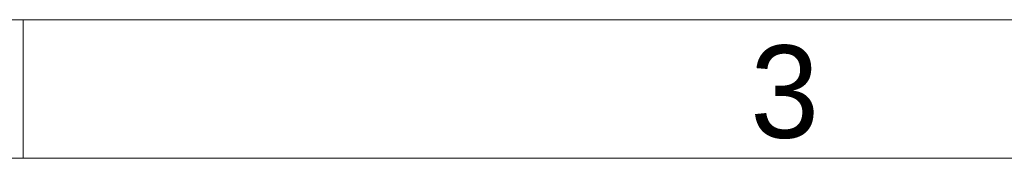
# Model space of a CAD drawing. Header units: inches. Extents: x 0 to 11.5, y 0 to 7.4.
# Tile 16 of 21: x 7.201 to 8.121, y 7.296 to 7.425. Entities that reach past the tile are written whole.
import ezdxf

# ---------------------------------------------------------------- set-up
doc = ezdxf.new("R2010")
doc.units = ezdxf.units.IN
doc.layers.add('FAB', color=7, linetype='Continuous')
doc.styles.add('ROMAND', font='txt')

msp = doc.modelspace()

# ---------------------------------------------------------------- linework, layer by layer
at = {"layer": 'FAB', "lineweight": 0}
for p, q in [((7.20423, 7.29559), (7.20423, 7.425)), ((11.2593, 7.29558), (7.52303, 7.29558))]:
    msp.add_line(p, q, dxfattribs=at)
for points in [[(11.475, 7.425), (0, 7.425)], [(0.2157, 7.29559), (11.2593, 7.29559)]]:
    msp.add_lwpolyline(points, dxfattribs=at)

# ---------------------------------------------------------------- texts
at = {"layer": 'FAB', "lineweight": 0, "style": 'ROMAND'}
msp.add_text('3', height=0.08628, dxfattribs=at).set_placement((7.88385, 7.31469))

doc.saveas('drawing.dxf')
